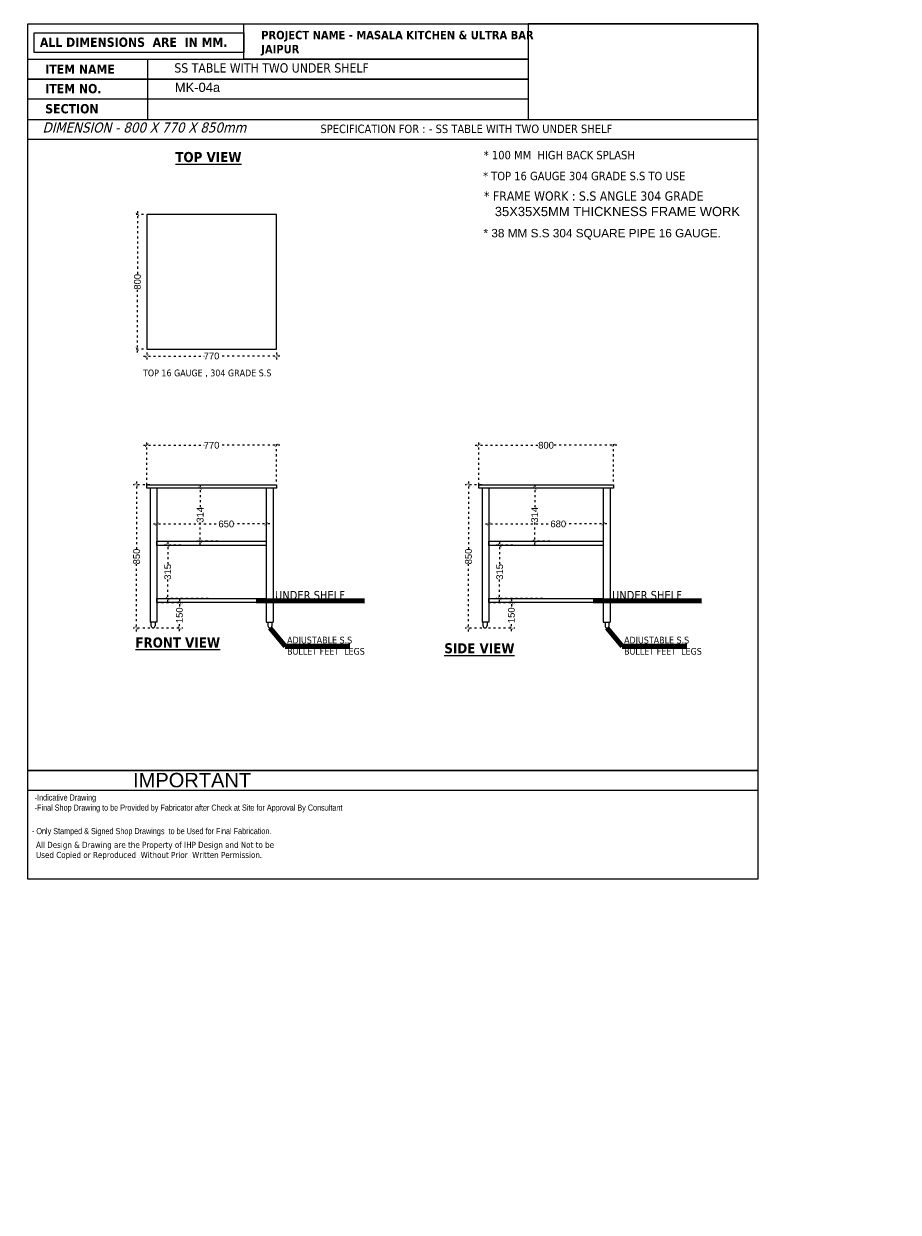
# Model space of a CAD drawing. Header units: millimetres. Extents: x 508219 to 745096, y 311341 to 352167.
# Tile 14 of 45: x 529947 to 535139, y 333472 to 340531. Entities that reach past the tile are written whole.
import ezdxf

# ---------------------------------------------------------------- set-up
doc = ezdxf.new("R2010")
doc.units = ezdxf.units.MM
doc.header["$PDMODE"] = 34
doc.linetypes.add('ACAD_ISO03W100', pattern=[30, 12, -18])
doc.layers.get('0').update_dxf_attribs({"color": 252})
doc.layers.add('A-Text', color=132, linetype='Continuous')
doc.layers.add('EQUIPMENT', color=103, linetype='Continuous')
doc.layers.add('Equipment Name', color=7, linetype='Continuous', lineweight=0)
doc.styles.add('arr-1', font='arial.ttf')
doc.styles.add('CKD_Dimension Text', font='BOOKOSI.TTF')
doc.styles.add('ro', font='romans.shx')
doc.styles.get("Standard").update_dxf_attribs({"font": 'arial.ttf'})
doc.styles.add('style1', font='txt.shx')
doc.dimstyles.new('DMI (AB)', dxfattribs={"dimtxt": 60, "dimasz": 40, "dimexe": 12, "dimexo": 25, "dimgap": 1, "dimtad": 0, "dimdec": 0, "dimtxsty": 'ro', "dimblk": 'OPEN30', "dimcen": 1, "dimadec": 0, "dimazin": 0, "dimtfac": 1, "dimtdec": 0, "dimtmove": 0, "dimatfit": 3, "dimldrblk": 'OPEN30', "dimfxl": 0, "dimlwd": 15, "dimlwe": 15, "dimarcsym": 0})
doc.dimstyles.new('ISO-25', dxfattribs={"dimtxt": 40, "dimasz": 20, "dimexe": 20, "dimexo": 20, "dimtad": 0, "dimdec": 0, "dimdsep": 46, "dimtxsty": 'Standard', "dimblk": 'ARCHTICK', "dimcen": 2.5, "dimdle": 20, "dimadec": 0, "dimazin": 0, "dimtfac": 1, "dimtdec": 0, "dimtmove": 0, "dimatfit": 3, "dimfxl": 0, "dimlwd": 5, "dimlwe": 5, "dimarcsym": 0})
doc.dimstyles.get("Standard").update_dxf_attribs({"dimtxt": 0.18, "dimasz": 0.18, "dimexe": 0.18, "dimexo": 0.0625, "dimgap": 0.09, "dimtad": 0, "dimtih": 1, "dimtoh": 1, "dimdec": 4, "dimzin": 0, "dimdsep": 46, "dimtxsty": 'Standard', "dimcen": 0.09, "dimadec": 0, "dimazin": 0, "dimtfac": 1, "dimtdec": 4, "dimtofl": 0, "dimtmove": 0, "dimatfit": 3, "dimfxl": 0, "dimtolj": 1, "dimtzin": 0, "dimarcsym": 0})

# ---------------------------------------------------------------- blocks, each defined once
blk = doc.blocks.new('_Open30')
at = {"color": 0, "linetype": 'ByBlock', "lineweight": -2}
for p, q in [((-1, 0.27), (0, 0)), ((0, 0), (-1, -0.27)), ((0, 0), (-1, 0))]:
    blk.add_line(p, q, dxfattribs=at)
blk = doc.blocks.new('_ArchTick')
at = {"color": 0, "linetype": 'ByBlock', "const_width": 0.15}
blk.add_lwpolyline([(-0.5, -0.5), (0.5, 0.5)], dxfattribs=at)
blk = doc.blocks.new('*D462')
at = {"color": 0, "linetype": 'ACAD_ISO03W100', "lineweight": 5, "transparency": 16777216}
for p, q in [((530616.7, 337811.9), (530616.7, 337411.7)), ((530695.2, 337791.9), (530596.7, 337791.9)), ((530616.7, 336921.9), (530616.7, 337322.1)), ((530695.2, 336941.9), (530596.7, 336941.9))]:
    blk.add_line(p, q, dxfattribs=at)
at = {"layer": 'DEFPOINTS', "color": 0, "transparency": 16777216}
for p in [(530616.7, 337791.9), (530715.2, 337791.9), (530715.2, 336941.9)]:
    blk.add_point(p, dxfattribs=at)
at = {"color": 0, "lineweight": 5, "transparency": 16777216, "xscale": 20, "yscale": 20, "zscale": 20}
for p, rotation in [((530616.7, 337791.9), 90), ((530616.7, 336941.9), 270)]:
    blk.add_blockref('_ArchTick', p, dxfattribs=dict(at, rotation=rotation))
at = {"color": 0, "transparency": 16777216, "insert": (530616.7, 337366.9), "char_height": 40, "attachment_point": 5, "rotation": 90}
blk.add_mtext('850', dxfattribs=at)
blk = doc.blocks.new('*D455')
at = {"color": 0, "linetype": 'ACAD_ISO03W100', "lineweight": 5, "transparency": 16777216}
for p, q in [((530657.2, 338027.6), (531017.6, 338027.6)), ((530677.2, 337791.9), (530677.2, 338047.6)), ((531467.2, 338027.6), (531106.8, 338027.6)), ((531447.2, 337811.9), (531447.2, 338047.6))]:
    blk.add_line(p, q, dxfattribs=at)
at = {"layer": 'DEFPOINTS', "color": 0, "transparency": 16777216}
for p in [(530677.2, 338027.6), (530677.2, 337771.9), (531447.2, 337791.9)]:
    blk.add_point(p, dxfattribs=at)
at = {"color": 0, "lineweight": 5, "transparency": 16777216, "xscale": 20, "yscale": 20, "zscale": 20, "rotation": 180}
blk.add_blockref('_ArchTick', (530677.2, 338027.6), dxfattribs=at)
at = {"color": 0, "lineweight": 5, "transparency": 16777216, "xscale": 20, "yscale": 20, "zscale": 20}
blk.add_blockref('_ArchTick', (531447.2, 338027.6), dxfattribs=at)
at = {"color": 0, "transparency": 16777216, "insert": (531062.2, 338027.6), "char_height": 40, "attachment_point": 5}
blk.add_mtext('770', dxfattribs=at)
blk = doc.blocks.new('*D465')
at = {"color": 0, "linetype": 'ACAD_ISO03W100', "lineweight": 5, "transparency": 16777216}
for p, q in [((530801.7, 337453.4), (530801.7, 337320.6)), ((530879.8, 337433.4), (530781.7, 337433.4)), ((530801.7, 337097.9), (530801.7, 337230.7)), ((531042.2, 337117.9), (530781.7, 337117.9))]:
    blk.add_line(p, q, dxfattribs=at)
at = {"layer": 'DEFPOINTS', "color": 0, "transparency": 16777216}
for p in [(530801.7, 337433.4), (530899.8, 337433.4), (531062.2, 337117.9)]:
    blk.add_point(p, dxfattribs=at)
at = {"color": 0, "lineweight": 5, "transparency": 16777216, "xscale": 20, "yscale": 20, "zscale": 20}
for p, rotation in [((530801.7, 337433.4), 90), ((530801.7, 337117.9), 270)]:
    blk.add_blockref('_ArchTick', p, dxfattribs=dict(at, rotation=rotation))
at = {"color": 0, "transparency": 16777216, "insert": (530801.7, 337275.6), "char_height": 40, "attachment_point": 5, "rotation": 90}
blk.add_mtext('315', dxfattribs=at)
blk = doc.blocks.new('*D466')
at = {"color": 0, "linetype": 'ACAD_ISO03W100', "lineweight": 5, "transparency": 16777216}
for p, q in [((531042.2, 337771.9), (530974.6, 337771.9)), ((530994.6, 337791.9), (530994.6, 337659.3)), ((530994.6, 337437.4), (530994.6, 337569.9)), ((531099.1, 337457.4), (530974.6, 337457.4))]:
    blk.add_line(p, q, dxfattribs=at)
at = {"layer": 'DEFPOINTS', "color": 0, "transparency": 16777216}
for p in [(530994.6, 337771.9), (531062.2, 337771.9), (531119.1, 337457.4)]:
    blk.add_point(p, dxfattribs=at)
at = {"color": 0, "lineweight": 5, "transparency": 16777216, "xscale": 20, "yscale": 20, "zscale": 20}
for p, rotation in [((530994.6, 337771.9), 90), ((530994.6, 337457.4), 270)]:
    blk.add_blockref('_ArchTick', p, dxfattribs=dict(at, rotation=rotation))
at = {"color": 0, "transparency": 16777216, "insert": (530994.6, 337614.6), "char_height": 40, "attachment_point": 5, "rotation": 90}
blk.add_mtext('314', dxfattribs=at)
blk = doc.blocks.new('*D453')
at = {"color": 0, "linetype": 'ACAD_ISO03W100', "lineweight": 5, "transparency": 16777216}
for p, q in [((530735.2, 337092.9), (530891.3, 337092.9)), ((530871.3, 337112.9), (530871.3, 337060.8)), ((530871.3, 336922.9), (530871.3, 336975)), ((530735.2, 336942.9), (530891.3, 336942.9))]:
    blk.add_line(p, q, dxfattribs=at)
at = {"layer": 'DEFPOINTS', "color": 0, "transparency": 16777216}
for p in [(530715.2, 337092.9), (530871.3, 337092.9), (530715.2, 336942.9)]:
    blk.add_point(p, dxfattribs=at)
at = {"color": 0, "lineweight": 5, "transparency": 16777216, "xscale": 20, "yscale": 20, "zscale": 20}
for p, rotation in [((530871.3, 337092.9), 90), ((530871.3, 336942.9), 270)]:
    blk.add_blockref('_ArchTick', p, dxfattribs=dict(at, rotation=rotation))
at = {"color": 0, "transparency": 16777216, "insert": (530871.3, 337017.9), "char_height": 40, "attachment_point": 5, "rotation": 90}
blk.add_mtext('150', dxfattribs=at)
blk = doc.blocks.new('*D459')
at = {"color": 0, "linetype": 'ACAD_ISO03W100', "lineweight": 5, "transparency": 16777216}
for p, q in [((530717.2, 337560.3), (531104.8, 337560.3)), ((530737.2, 337557.4), (530737.2, 337540.3)), ((531407.2, 337560.3), (531194.5, 337560.3)), ((531387.2, 337557.4), (531387.2, 337540.3))]:
    blk.add_line(p, q, dxfattribs=at)
at = {"layer": 'DEFPOINTS', "color": 0, "transparency": 16777216}
for p in [(530737.2, 337577.4), (530737.2, 337560.3), (531387.2, 337577.4)]:
    blk.add_point(p, dxfattribs=at)
at = {"color": 0, "lineweight": 5, "transparency": 16777216, "xscale": 20, "yscale": 20, "zscale": 20, "rotation": 180}
blk.add_blockref('_ArchTick', (530737.2, 337560.3), dxfattribs=at)
at = {"color": 0, "lineweight": 5, "transparency": 16777216, "xscale": 20, "yscale": 20, "zscale": 20}
blk.add_blockref('_ArchTick', (531387.2, 337560.3), dxfattribs=at)
at = {"color": 0, "transparency": 16777216, "insert": (531149.6, 337560.3), "char_height": 40, "attachment_point": 5}
blk.add_mtext('650', dxfattribs=at)
blk = doc.blocks.new('*D471')
at = {"color": 0, "linetype": 'ACAD_ISO03W100', "lineweight": 5, "transparency": 16777216}
for p, q in [((530677.2, 338578.6), (530677.2, 338537.9)), ((531447.2, 338578.6), (531447.2, 338537.9)), ((530657.2, 338557.9), (531017.6, 338557.9)), ((531467.2, 338557.9), (531106.8, 338557.9))]:
    blk.add_line(p, q, dxfattribs=at)
at = {"layer": 'DEFPOINTS', "color": 0, "transparency": 16777216}
for p in [(530677.2, 338598.6), (531447.2, 338598.6), (531447.2, 338557.9)]:
    blk.add_point(p, dxfattribs=at)
at = {"color": 0, "lineweight": 5, "transparency": 16777216, "xscale": 20, "yscale": 20, "zscale": 20, "rotation": 180}
blk.add_blockref('_ArchTick', (530677.2, 338557.9), dxfattribs=at)
at = {"color": 0, "lineweight": 5, "transparency": 16777216, "xscale": 20, "yscale": 20, "zscale": 20}
blk.add_blockref('_ArchTick', (531447.2, 338557.9), dxfattribs=at)
at = {"color": 0, "transparency": 16777216, "insert": (531062.2, 338557.9), "char_height": 40, "attachment_point": 5}
blk.add_mtext('770', dxfattribs=at)
blk = doc.blocks.new('*D472')
at = {"color": 0, "linetype": 'ACAD_ISO03W100', "lineweight": 5, "transparency": 16777216}
for p, q in [((530622.1, 339418.6), (530622.1, 339043.4)), ((530657.2, 339398.6), (530602.1, 339398.6)), ((530622.1, 338578.6), (530622.1, 338953.9)), ((530657.2, 338598.6), (530602.1, 338598.6))]:
    blk.add_line(p, q, dxfattribs=at)
at = {"layer": 'DEFPOINTS', "color": 0, "transparency": 16777216}
for p in [(530677.2, 339398.6), (530622.1, 338598.6), (530677.2, 338598.6)]:
    blk.add_point(p, dxfattribs=at)
at = {"color": 0, "lineweight": 5, "transparency": 16777216, "xscale": 20, "yscale": 20, "zscale": 20}
for p, rotation in [((530622.1, 339398.6), 90), ((530622.1, 338598.6), 270)]:
    blk.add_blockref('_ArchTick', p, dxfattribs=dict(at, rotation=rotation))
at = {"color": 0, "transparency": 16777216, "insert": (530622.1, 338998.6), "char_height": 40, "attachment_point": 5, "rotation": 90}
blk.add_mtext('800', dxfattribs=at)
blk = doc.blocks.new('*D475')
at = {"color": 0, "linetype": 'ACAD_ISO03W100', "lineweight": 5, "transparency": 16777216}
for p, q in [((532587.4, 337811.9), (532587.4, 337411.7)), ((532665.9, 337791.9), (532567.4, 337791.9)), ((532587.4, 336921.9), (532587.4, 337322.1)), ((532665.9, 336941.9), (532567.4, 336941.9))]:
    blk.add_line(p, q, dxfattribs=at)
at = {"layer": 'DEFPOINTS', "color": 0, "transparency": 16777216}
for p in [(532587.4, 337791.9), (532685.9, 337791.9), (532685.9, 336941.9)]:
    blk.add_point(p, dxfattribs=at)
at = {"color": 0, "lineweight": 5, "transparency": 16777216, "xscale": 20, "yscale": 20, "zscale": 20}
for p, rotation in [((532587.4, 337791.9), 90), ((532587.4, 336941.9), 270)]:
    blk.add_blockref('_ArchTick', p, dxfattribs=dict(at, rotation=rotation))
at = {"color": 0, "transparency": 16777216, "insert": (532587.4, 337366.9), "char_height": 40, "attachment_point": 5, "rotation": 90}
blk.add_mtext('850', dxfattribs=at)
blk = doc.blocks.new('*D473')
at = {"color": 0, "linetype": 'ACAD_ISO03W100', "lineweight": 5, "transparency": 16777216}
for p, q in [((532627.9, 338027.6), (533003.2, 338027.6)), ((532647.9, 337791.9), (532647.9, 338047.6)), ((533467.9, 338027.6), (533092.7, 338027.6)), ((533447.9, 337811.9), (533447.9, 338047.6))]:
    blk.add_line(p, q, dxfattribs=at)
at = {"layer": 'DEFPOINTS', "color": 0, "transparency": 16777216}
for p in [(532647.9, 338027.6), (532647.9, 337771.9), (533447.9, 337791.9)]:
    blk.add_point(p, dxfattribs=at)
at = {"color": 0, "lineweight": 5, "transparency": 16777216, "xscale": 20, "yscale": 20, "zscale": 20, "rotation": 180}
blk.add_blockref('_ArchTick', (532647.9, 338027.6), dxfattribs=at)
at = {"color": 0, "lineweight": 5, "transparency": 16777216, "xscale": 20, "yscale": 20, "zscale": 20}
blk.add_blockref('_ArchTick', (533447.9, 338027.6), dxfattribs=at)
at = {"color": 0, "transparency": 16777216, "insert": (533047.9, 338027.6), "char_height": 40, "attachment_point": 5}
blk.add_mtext('800', dxfattribs=at)
blk = doc.blocks.new('*D476')
at = {"color": 0, "linetype": 'ACAD_ISO03W100', "lineweight": 5, "transparency": 16777216}
for p, q in [((532772.5, 337453.4), (532772.5, 337320.6)), ((532850.5, 337433.4), (532752.5, 337433.4)), ((532772.5, 337097.9), (532772.5, 337230.7)), ((533027.9, 337117.9), (532752.5, 337117.9))]:
    blk.add_line(p, q, dxfattribs=at)
at = {"layer": 'DEFPOINTS', "color": 0, "transparency": 16777216}
for p in [(532772.5, 337433.4), (532870.5, 337433.4), (533047.9, 337117.9)]:
    blk.add_point(p, dxfattribs=at)
at = {"color": 0, "lineweight": 5, "transparency": 16777216, "xscale": 20, "yscale": 20, "zscale": 20}
for p, rotation in [((532772.5, 337433.4), 90), ((532772.5, 337117.9), 270)]:
    blk.add_blockref('_ArchTick', p, dxfattribs=dict(at, rotation=rotation))
at = {"color": 0, "transparency": 16777216, "insert": (532772.5, 337275.6), "char_height": 40, "attachment_point": 5, "rotation": 90}
blk.add_mtext('315', dxfattribs=at)
blk = doc.blocks.new('*D477')
at = {"color": 0, "linetype": 'ACAD_ISO03W100', "lineweight": 5, "transparency": 16777216}
for p, q in [((533027.9, 337771.9), (532960.4, 337771.9)), ((532980.4, 337791.9), (532980.4, 337659.3)), ((532980.4, 337437.4), (532980.4, 337569.9)), ((533069.9, 337457.4), (532960.4, 337457.4))]:
    blk.add_line(p, q, dxfattribs=at)
at = {"layer": 'DEFPOINTS', "color": 0, "transparency": 16777216}
for p in [(532980.4, 337771.9), (533047.9, 337771.9), (533089.9, 337457.4)]:
    blk.add_point(p, dxfattribs=at)
at = {"color": 0, "lineweight": 5, "transparency": 16777216, "xscale": 20, "yscale": 20, "zscale": 20}
for p, rotation in [((532980.4, 337771.9), 90), ((532980.4, 337457.4), 270)]:
    blk.add_blockref('_ArchTick', p, dxfattribs=dict(at, rotation=rotation))
at = {"color": 0, "transparency": 16777216, "insert": (532980.4, 337614.6), "char_height": 40, "attachment_point": 5, "rotation": 90}
blk.add_mtext('314', dxfattribs=at)
blk = doc.blocks.new('*D474')
at = {"color": 0, "linetype": 'ACAD_ISO03W100', "lineweight": 5, "transparency": 16777216}
for p, q in [((532705.9, 337092.9), (532862.1, 337092.9)), ((532842.1, 337112.9), (532842.1, 337060.8)), ((532842.1, 336922.9), (532842.1, 336975)), ((532705.9, 336942.9), (532862.1, 336942.9))]:
    blk.add_line(p, q, dxfattribs=at)
at = {"layer": 'DEFPOINTS', "color": 0, "transparency": 16777216}
for p in [(532685.9, 337092.9), (532842.1, 337092.9), (532685.9, 336942.9)]:
    blk.add_point(p, dxfattribs=at)
at = {"color": 0, "lineweight": 5, "transparency": 16777216, "xscale": 20, "yscale": 20, "zscale": 20}
for p, rotation in [((532842.1, 337092.9), 90), ((532842.1, 336942.9), 270)]:
    blk.add_blockref('_ArchTick', p, dxfattribs=dict(at, rotation=rotation))
at = {"color": 0, "transparency": 16777216, "insert": (532842.1, 337017.9), "char_height": 40, "attachment_point": 5, "rotation": 90}
blk.add_mtext('150', dxfattribs=at)
blk = doc.blocks.new('*D478')
at = {"color": 0, "linetype": 'ACAD_ISO03W100', "lineweight": 5, "transparency": 16777216}
for p, q in [((532687.9, 337560.3), (533075.5, 337560.3)), ((532707.9, 337557.4), (532707.9, 337540.3)), ((533407.9, 337560.3), (533165.2, 337560.3)), ((533387.9, 337557.4), (533387.9, 337540.3))]:
    blk.add_line(p, q, dxfattribs=at)
at = {"layer": 'DEFPOINTS', "color": 0, "transparency": 16777216}
for p in [(532707.9, 337577.4), (532707.9, 337560.3), (533387.9, 337577.4)]:
    blk.add_point(p, dxfattribs=at)
at = {"color": 0, "lineweight": 5, "transparency": 16777216, "xscale": 20, "yscale": 20, "zscale": 20, "rotation": 180}
blk.add_blockref('_ArchTick', (532707.9, 337560.3), dxfattribs=at)
at = {"color": 0, "lineweight": 5, "transparency": 16777216, "xscale": 20, "yscale": 20, "zscale": 20}
blk.add_blockref('_ArchTick', (533387.9, 337560.3), dxfattribs=at)
at = {"color": 0, "transparency": 16777216, "insert": (533120.4, 337560.3), "char_height": 40, "attachment_point": 5}
blk.add_mtext('680', dxfattribs=at)

msp = doc.modelspace()

# ---------------------------------------------------------------- linework, layer by layer
at = {"color": 5, "linetype": 'ByBlock'}
for p, q in [((530682.48429, 340321.2045), (530682.48429, 339963.30705)), ((534304.24272, 336096.57597), (529971.16418, 336096.57597)), ((531281.75928, 335977.27682), (529971.16485, 335977.27682))]:
    msp.add_line(p, q, dxfattribs=at)
at = {"color": 6, "linetype": 'ByBlock'}
for p, q in [((530737.15398, 336977.27974), (530697.16657, 336977.27974)), ((531387.19174, 336977.27974), (531427.17916, 336977.27974)), ((532707.9046, 336977.27974), (532667.91719, 336977.27974)), ((533387.94236, 336977.27974), (533427.92978, 336977.27974))]:
    msp.add_line(p, q, dxfattribs=at)
at = {"color": 5, "linetype": 'ByBlock'}
for points in [[(529971.1635, 340531.34018), (534304.24272, 340531.34018), (534304.24272, 335449.59525), (529971.1635, 335449.59525)], [(529971.1635, 340531.34018), (534304.24272, 340531.34018), (534304.24272, 335449.59525), (529971.1635, 335449.59525)], [(529971.1635, 340531.34018), (534304.24272, 340531.34018), (534304.24272, 335449.59525), (529971.1635, 335449.59525)], [(529971.1635, 340531.34018), (534304.24272, 340531.34018), (534304.24272, 335449.59525), (529971.1635, 335449.59525)], [(529971.1635, 340531.34018), (534304.24272, 340531.34018), (534304.24272, 335449.59525), (529971.1635, 335449.59525)], [(531252.85099, 340360.99376), (530009.73781, 340360.99376), (530009.73781, 340477.18589), (531252.85099, 340477.18589)], [(531253.47791, 340531.34018), (532940.86634, 340531.33912), (532940.86634, 340321.2045), (531252.85099, 340321.2045)], [(534304.24272, 340531.33912), (532940.86634, 340531.33912), (532940.86634, 339963.30636), (534304.24272, 339963.30636)], [(529971.1635, 340321.2045), (532940.86634, 340321.2045), (532940.86634, 340201.90535), (529971.1635, 340201.90535)], [(529971.1635, 340201.90535), (532940.86634, 340201.90535), (532940.86634, 340082.6062), (529971.1635, 340082.6062)], [(529971.1635, 339963.30705), (534304.24407, 339963.30705), (534304.24407, 339844.0079), (529971.1635, 339844.0079)], [(529971.16485, 336096.57597), (534304.24272, 336096.57597), (534304.24272, 335977.27682), (529971.16485, 335977.27682)]]:
    msp.add_lwpolyline(points, close=True, dxfattribs=at)
at = {"color": 6, "linetype": 'ByBlock'}
for points in [[(530677.17286, 337791.87307), (531447.17286, 337791.87307), (531447.17286, 337771.87937), (530677.17286, 337771.87937)], [(532647.92348, 337791.87307), (533447.92348, 337791.87307), (533447.92348, 337771.87937), (532647.92348, 337771.87937)], [(530737.15398, 337457.38497), (531387.19174, 337457.38497), (531387.19174, 337432.38497), (530737.15398, 337432.38497)], [(532707.9046, 337457.38497), (533387.94236, 337457.38497), (533387.94236, 337432.38497), (532707.9046, 337432.38497)], [(530737.15398, 337117.89057), (531387.19174, 337117.89057), (531387.19174, 337092.89057), (530737.15398, 337092.89057)], [(532707.9046, 337117.89057), (533387.94236, 337117.89057), (533387.94236, 337092.89057), (532707.9046, 337092.89057)]]:
    msp.add_lwpolyline(points, close=True, dxfattribs=at)
for points in [[(530697.16657, 337771.87937), (530697.16657, 336977.27974)], [(530737.15398, 337771.87937), (530737.15398, 336977.27974)], [(531387.19174, 337771.87937), (531387.19174, 336977.27974)], [(531427.17916, 337771.87937), (531427.17916, 336977.27974)], [(532667.91719, 337771.87937), (532667.91719, 336977.27974)], [(532707.9046, 337771.87937), (532707.9046, 336977.27974)], [(533387.94236, 337771.87937), (533387.94236, 336977.27974)], [(533427.92978, 337771.87937), (533427.92978, 336977.27974)], [(530703.18683, 336954.88679), (530703.18683, 336977.27974)], [(530727.17927, 336977.27974), (530727.17927, 336954.88679)], [(531397.16645, 336977.27974), (531397.16645, 336954.88679)], [(531421.1589, 336954.88679), (531421.1589, 336977.27974)], [(532673.93745, 336954.88679), (532673.93745, 336977.27974)], [(532697.92989, 336977.27974), (532697.92989, 336954.88679)], [(533397.91707, 336977.27974), (533397.91707, 336954.88679)], [(533421.90952, 336954.88679), (533421.90952, 336977.27974)]]:
    msp.add_lwpolyline(points, dxfattribs=at)
for centre in [(530715.18305, 336954.88679), (531409.16268, 336954.88679), (532685.93367, 336954.88679), (533409.9133, 336954.88679)]:
    msp.add_arc(centre, 11.99622, 180, 0, dxfattribs=at)
at = {"layer": 'EQUIPMENT'}
msp.add_lwpolyline([(530677.17286, 338598.63991), (531447.17286, 338598.63991), (531447.17286, 339398.63991), (530677.17286, 339398.63991)], close=True, dxfattribs=at)

# ---------------------------------------------------------------- texts
at = {"color": 6, "linetype": 'ByBlock'}
msp.add_text('MK-04a', height=55, dxfattribs=at).set_placement((530844.06496, 340126.19198))
at = {"color": 5, "linetype": 'ByBlock', "attachment_point": 1, "style": 'style1'}
for s, insert, char_height, width in [('{\\fTahoma|b1|i0|c0|p34;PROJECT NAME - MASALA KITCHEN & ULTRA BAR JAIPUR }', (531357.01129, 340489.35312), 50, 1687.9906964), ('{\\fTahoma|b1|i0|c0|p34;ALL DIMENSIONS  ARE  IN MM.}', (530043.21637, 340449.33453), 55, 1687.9906964), ('{\\fTahoma|b1|i0|c0|p34;ITEM NAME}', (530074.71751, 340289.11276), 55, 1687.9906964), ('{\\fTahoma|b1|i0|c0|p34;ITEM NO. }', (530074.71751, 340173.68924), 55, 1687.9906964), ('{\\fTahoma|b1|i0|c0|p34;SECTION }', (530074.71751, 340054.16394), 55, 1687.9906964), ('{\\fTechnic|b0|i0|c2|p2;-Indicative Drawing\\P-Final Shop Drawing to be Provided by Fabricator after Check at Site for Approval By Consultant}', (530011.73404, 335953.46136), 36, 1767.0827901), ('{\\fTahoma|b0|i0|c0|p34;\\H1.44x;All Design & Drawing are the Property of IHP Design and Not to be Used Copied or Reproduced  Without Prior  Written Permission\\fTahoma|b1|i0|c0|p34;\\H0.69444x;. }', (530020.16019, 335672.29013), 25, 1481.3261794)]:
    msp.add_mtext(s, dxfattribs=dict(at, insert=insert, char_height=char_height, width=width))
at = {"color": 6, "linetype": 'ByBlock', "attachment_point": 1}
for s, width, insert, char_height in [('{\\fTahoma|b0|i0|c0|p34;SS TABLE WITH TWO UNDER SHELF}', 2586.4353415, (530841.18969, 340296.65814), 55), ('{\\fTahoma|b1|i0|c0|p34;\\LTOP VIEW}', 1232.4782607, (530847.15422, 339769.81468), 60), ('{\\fTahoma|b1|i0|c0|p34;\\LFRONT VIEW}', 1232.4782607, (530609.81091, 336885.97669), 60), ('{\\fTahoma|b1|i0|c0|p34;\\LSIDE VIEW}', 1232.4782607, (532443.81379, 336851.79888), 60)]:
    msp.add_mtext_dynamic_manual_height_columns(s, width=width, gutter_width=1, heights=[0], dxfattribs=dict(at, insert=insert, char_height=char_height))
at = {"color": 6, "linetype": 'ByBlock', "attachment_point": 1, "style": 'style1'}
for s, insert, char_height, width in [('{\\fTahoma|b0|i1|c0|p34;DIMENSION - 800 X 770 X 850mm }', (530058.59466, 339945.3474), 60, 1857.4846233), ('{\\fTahoma|b0|i0|c0|p34;SPECIFICATION FOR : - SS TABLE WITH TWO UNDER SHELF}', (531708.67004, 339932.27047), 50, 3378.6553472), ('{\\fTahoma|b0|i0|c0|p34;* 100 MM  HIGH BACK SPLASH}', (532678.12607, 339776.21757), 50, 1528.9850485), ('{\\fTahoma|b0|i0|c0|p34;* TOP 16 GAUGE 304 GRADE S.S TO USE}', (532673.96262, 339652.05744), 50, 1528.9850485), ('{\\fTahoma|b0|i0|c0|p34;* FRAME WORK : S.S ANGLE 304 GRADE\\P\\fArial|b0|i0|c0|p34;   35X35X5MM THICKNESS FRAME WORK}', (532679.76641, 339535.46943), 55, 1687.9906964), ('{\\fTahoma|b0|i0|c0|p34;TOP 16 GAUGE , 304 GRADE S.S ^I}', (530655.12547, 338477.33478), 40, 1448.5180947), ('{\\fTahoma|b0|i0|c0|p34; UNDER SHELF  }', (531419.84714, 337162.247), 50, 1129.8297879), ('{\\fTahoma|b0|i0|c0|p34; UNDER SHELF  }', (533420.59776, 337162.247), 50, 1129.8297879), ('{\\fTahoma|b0|i0|c0|p34;ADJUSTABLE S.S \\PBULLET FEET  LEGS}', (531510.55608, 336890.38647), 40, 850.4920856), ('{\\fTahoma|b0|i0|c0|p34;ADJUSTABLE S.S \\PBULLET FEET  LEGS}', (533511.3067, 336890.38647), 40, 850.4920856)]:
    msp.add_mtext(s, dxfattribs=dict(at, insert=insert, char_height=char_height, width=width))
at = {"color": 6, "linetype": 'ByBlock', "insert": (532676.67414, 339312.69428), "char_height": 50, "width": 3529.6939045, "attachment_point": 1}
msp.add_mtext('* 38 MM S.S 304 SQUARE PIPE 16 GAUGE.', dxfattribs=at)
at = {"color": 5, "linetype": 'ByBlock', "attachment_point": 1}
for s, insert, char_height, width in [('IMPORTANT', (530596.33716, 336081.30198), 85.16604, 1210.3048439), ('{\\fTechnic|b0|i0|c2|p2;- Only Stamped & Signed Shop Drawings  to be Used for Final Fabrication.}', (529995.7962, 335753.80974), 36, 1988.238406)]:
    msp.add_mtext(s, dxfattribs=dict(at, insert=insert, char_height=char_height, width=width))
at = {"layer": 'A-Text', "ltscale": 222, "char_height": 120, "width": 1008.8776029, "attachment_point": 1, "style": 'arr-1'}
for s, insert in [('\\pi193.7976;1200MM \\P\\pi30.20961;WIDE AISLE', (518533.21097, 339110.07033)), ('\\pi193.7976;1500MM \\P\\pi30.20961;WIDE AISLE', (514547.25794, 336398.14839)), ('\\pi193.7976;1500MM \\P\\pi30.20961;WIDE AISLE', (523601.86863, 336398.14839)), ('\\pi103.92038;Lease Line', (522991.39747, 333794.09466))]:
    msp.add_mtext(s, dxfattribs=dict(at, insert=insert))
at = {"layer": 'A-Text', "char_height": 120, "width": 4245.2306591, "attachment_point": 1, "style": 'arr-1'}
for insert in [(521802.49975, 334763.48427), (512978.14476, 334516.2062)]:
    msp.add_mtext('\\pi1613.96594;ENTRY  EXIT', dxfattribs=dict(at, insert=insert))
at = {"layer": 'Equipment Name', "linetype": 'Continuous', "lineweight": 5, "ltscale": 25, "char_height": 51, "attachment_point": 1, "rotation": 0.000000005, "style": 'CKD_Dimension Text'}
for s, insert, width in [('\\A1;\\pi21.00938;3No. {\\H0.7x;\\S1#1;} GN PAN\\P\\pi228.28325;Slot\\P\\pi23.53379;Hot Bain Marie', (523163.28385, 340509.85981), 586.7901647), ('\\A1;\\pi117.45422;Flap Door', (523891.2969, 339827.74387), 586.7901647), ('\\A1;\\pi175.80828;Impulse Display', (521565.91537, 339523.85989), 930.8230079), ('\\A1;\\pi215.43839;Sneeze Guard', (522698.37109, 339523.85981), 930.8230079)]:
    msp.add_mtext(s, dxfattribs=dict(at, insert=insert, width=width))

# ---------------------------------------------------------------- dimensions: what is measured, and where the dimension line sits
at = {"color": 6}
for base, p1, p2, picture, middle in [((530622.10691, 338598.63991), (530677.17286, 339398.63991), (530677.17286, 338598.63991), '*D472', (530622.10691, 338998.63991)), ((530616.68295, 337791.87307), (530715.18305, 336941.89057), (530715.18305, 337791.87307), '*D462', (530616.68295, 337366.88182)), ((532587.43358, 337791.87307), (532685.93367, 336941.89057), (532685.93367, 337791.87307), '*D475', (532587.43358, 337366.88182)), ((530994.62584, 337771.87937), (531119.10748, 337457.38497), (531062.17286, 337771.87937), '*D466', (530994.62584, 337614.63217)), ((532980.37646, 337771.87937), (533089.8581, 337457.38497), (533047.92348, 337771.87937), '*D477', (532980.37646, 337614.63217)), ((530801.72116, 337433.38497), (531062.17286, 337117.89057), (530899.77186, 337433.38497), '*D465', (530801.72116, 337275.63777)), ((532772.47179, 337433.38497), (533047.92348, 337117.89057), (532870.52248, 337433.38497), '*D476', (532772.47179, 337275.63777))]:
    dim = msp.add_linear_dim(base=base, p1=p1, p2=p2, angle=90, dimstyle='ISO-25', override={"dimtmove": 1}, dxfattribs=at)
    dim.commit()
    dim.dimension.update_dxf_attribs({"geometry": picture, "text_midpoint": middle})
for base, p1, p2, picture, middle in [((531447.17286, 338557.87414), (530677.17286, 338598.63991), (531447.17286, 338598.63991), '*D471', (531062.17286, 338557.87414)), ((530677.17286, 338027.63627), (531447.17286, 337791.87307), (530677.17286, 337771.87937), '*D455', (531062.17286, 338027.63627)), ((532647.92348, 338027.63627), (533447.92348, 337791.87307), (532647.92348, 337771.87937), '*D473', (533047.92348, 338027.63627))]:
    dim = msp.add_linear_dim(base=base, p1=p1, p2=p2, dimstyle='ISO-25', override={"dimtmove": 1}, dxfattribs=at)
    dim.commit()
    dim.dimension.update_dxf_attribs({"geometry": picture, "text_midpoint": middle})
for base, p1, p2, picture, middle in [((530737.15398, 337560.25177), (531387.19174, 337577.44934), (530737.15398, 337577.44934), '*D459', (531149.61116, 337560.25177)), ((532707.9046, 337560.25177), (533387.94236, 337577.44934), (532707.9046, 337577.44934), '*D478', (533120.36178, 337560.25177))]:
    dim = msp.add_linear_dim(base=base, p1=p1, p2=p2, dimstyle='ISO-25', override={"dimtmove": 1}, dxfattribs=at)
    dim.commit()
    dim.dimension.update_dxf_attribs({"geometry": picture, "text_midpoint": middle, "dimtype": 160})
for base, p1, p2, picture, middle in [((530871.34282, 337092.89057), (530715.18305, 336942.89057), (530715.18305, 337092.89057), '*D453', (530871.34282, 337017.89057)), ((532842.09344, 337092.89057), (532685.93367, 336942.89057), (532685.93367, 337092.89057), '*D474', (532842.09344, 337017.89057))]:
    dim = msp.add_linear_dim(base=base, p1=p1, p2=p2, angle=90, dimstyle='ISO-25', override={"dimtmove": 1}, dxfattribs=at)
    dim.commit()
    dim.dimension.update_dxf_attribs({"geometry": picture, "text_midpoint": middle, "dimtype": 160})

# ---------------------------------------------------------------- leaders
at = {"color": 6, "linetype": 'ByBlock'}
for points, dimstyle, override in [([(531326.32429, 337105.39616), (531970.48643, 337103.62939)], 'Standard', {"dimasz": 25, "dimexe": 0, "dimexo": 0, "dimgap": 25, "dimtad": 0, "dimclrd": 6, "dimclre": 0, "dimfxl": 0, "dimlwd": 65535, "dimarcsym": 1}), ([(533327.07491, 337105.39616), (533971.23705, 337103.62939)], 'Standard', {"dimasz": 25, "dimexe": 0, "dimexo": 0, "dimgap": 25, "dimtad": 0, "dimclrd": 6, "dimclre": 0, "dimfxl": 0, "dimlwd": 65535, "dimarcsym": 1}), ([(531408.00076, 336943.92607), (531498.92824, 336835.2097), (531883.83349, 336835.2097)], 'DMI (AB)', {"dimasz": 25, "dimgap": 1, "dimtad": 0, "dimclrd": 6, "dimlwd": 65535}), ([(533408.75138, 336943.92607), (533499.67886, 336835.2097), (533884.58411, 336835.2097)], 'DMI (AB)', {"dimasz": 25, "dimgap": 1, "dimtad": 0, "dimclrd": 6, "dimlwd": 65535})]:
    msp.add_leader(points, dimstyle=dimstyle, override=override, dxfattribs=at)

doc.saveas('drawing.dxf')
